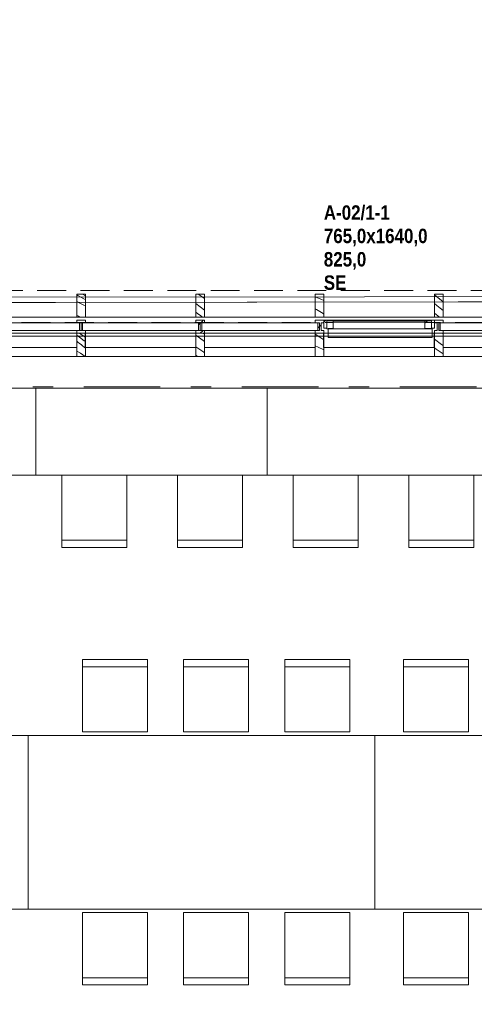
# Model space of a CAD drawing. Header units: millimetres. Extents: x 74467 to 235410, y -65 to 114857.
# Tile 93 of 256: x 87793 to 90939, y 98618 to 105423. Entities that reach past the tile are written whole.
import ezdxf
from ezdxf.enums import TextEntityAlignment as Align

# ---------------------------------------------------------------- set-up
doc = ezdxf.new("R2010")
doc.units = ezdxf.units.MM
doc.header["$MEASUREMENT"] = 0
for name, pattern in [('Katkend topelt', [1093.611073, 529.166651, -211.666656, 141.111112, -211.666656]), ('Katkend varjatud', [300, 200, -100]), ('Wipeout_Contour', [1000, 0, -1000])]:
    doc.linetypes.add(name, pattern=pattern)
for name, color, linetype in [('00 Kunstikonkursi LÜ jaoks asendi 2D', 7, 'Continuous'), ('00 Silt KLF.AR', 7, 'Continuous'), ('00 Teljed.AR', 7, 'Continuous'), ('1235 Vahelaed.AR', 7, 'Continuous'), ('1245 Klaasfassaadid.AR', 7, 'Continuous'), ('1247 Lamellid.AR', 7, 'Continuous'), ('1248 Vihmaveerennid.AR', 7, 'Continuous'), ('1330 Sisustus.SA', 7, 'Continuous'), ('9350 Netopind.AR', 7, 'Continuous'), ('Aken', 7, 'Continuous')]:
    doc.layers.add(name, color=color, linetype=linetype)
doc.styles.add('GENERATED_STYLE_2', font='txt', dxfattribs={"width": 0.84})
doc.styles.add('GENERATED_STYLE_3', font='txt')
pattern_1 = [(45, (0, 0), (-176.7767, 176.7767), []), (45, (-35.36, 35.36), (-176.7767, 176.7767), []), (45, (-70.7, 70.7), (-176.7767, 176.7767), [])]

# ---------------------------------------------------------------- blocks, each defined once
blk = doc.blocks.new('Slab_21_1', base_point=(85488.4, 103235.9))
at = {"layer": '1235 Vahelaed.AR', "color": 7, "linetype": 'Continuous', "lineweight": 13, "flags": 128}
blk.add_lwpolyline([(92532.7, 91133.4), (92269.1, 89251.8), (83692.5, 90457.2), (85488.4, 103235.9), (92952.6, 103235.9), (92952.6, 98575.9), (92952.6, 97085.9), (92952.6, 95885.9), (92742.6, 95885.9), (92742.6, 95485.9), (93142.6, 95485.9), (92577.6, 91453.2)], dxfattribs=at)
blk = doc.blocks.new('Beam_22_1', base_point=(86567.6, 103526.9))
at = {"color": 254, "linetype": 'Wipeout_Contour', "lineweight": 0, "ltscale": 547112.32444}
blk.add_wipeout([(86567.6, 103366.9), (92342.6, 103366.9), (92342.6, 103526.9), (86567.6, 103526.9)], dxfattribs=at).dxf.layer = '1247 Lamellid.AR'
at = {"layer": '1247 Lamellid.AR', "color": 7, "linetype": 'Continuous', "lineweight": 13, "flags": 128}
for points in [[(86567.6, 103526.9), (92342.6, 103526.9)], [(86567.6, 103366.9), (92342.6, 103366.9)]]:
    blk.add_lwpolyline(points, dxfattribs=at)
blk = doc.blocks.new('Beam_32_1', base_point=(89897.6, 103526.9))
at = {"layer": '1247 Lamellid.AR', "color": 7, "linetype": 'Katkend varjatud', "lineweight": 13, "flags": 128}
for points in [[(89897.6, 103526.9), (90662.6, 103526.9)], [(89897.6, 103526.9), (89897.6, 103366.9)], [(90662.6, 103526.9), (90662.6, 103366.9)], [(89897.6, 103366.9), (90662.6, 103366.9)]]:
    blk.add_lwpolyline(points, dxfattribs=at)
blk = doc.blocks.new('Beam_46_1', base_point=(86567.6, 103526.9))
at = {"layer": '1247 Lamellid.AR', "color": 7, "linetype": 'Katkend varjatud', "lineweight": 13, "flags": 128}
for points in [[(86567.6, 103526.9), (92342.6, 103526.9)], [(86567.6, 103366.9), (92342.6, 103366.9)]]:
    blk.add_lwpolyline(points, dxfattribs=at)
blk = doc.blocks.new('Beam_66_1', base_point=(89897.6, 103526.9))
at = {"color": 254, "linetype": 'Wipeout_Contour', "lineweight": 0, "ltscale": 549207.986818}
blk.add_wipeout([(89897.6, 103526.9), (89897.6, 103366.9), (90662.6, 103366.9), (90662.6, 103526.9)], dxfattribs=at).dxf.layer = '1247 Lamellid.AR'
at = {"layer": '1247 Lamellid.AR', "color": 7, "linetype": 'Continuous', "lineweight": 13, "flags": 128}
for points in [[(89897.6, 103526.9), (90662.6, 103526.9)], [(89897.6, 103526.9), (89897.6, 103366.9)], [(90662.6, 103526.9), (90662.6, 103366.9)], [(89897.6, 103366.9), (90662.6, 103366.9)]]:
    blk.add_lwpolyline(points, dxfattribs=at)
blk = doc.blocks.new('Chair 10 24[22]_1', base_point=(90448.3, 101000.8))
at = {"layer": '1330 Sisustus.SA', "color": 253, "linetype": 'Continuous', "lineweight": 13, "true_color": 0xa5a6a4}
blk.add_line((90448.3, 100950.8), (90898.3, 100950.8), dxfattribs=at)
at = {"layer": '1330 Sisustus.SA', "color": 253, "linetype": 'Continuous', "lineweight": 13, "true_color": 0xa5a6a4, "flags": 128}
blk.add_lwpolyline([(90448.3, 100500.8), (90898.3, 100500.8), (90898.3, 101000.8), (90448.3, 101000.8)], close=True, dxfattribs=at)
blk = doc.blocks.new('Chair 10 24[26]_1', base_point=(90448.3, 98751.6))
at = {"layer": '1330 Sisustus.SA', "color": 253, "linetype": 'Continuous', "lineweight": 13, "true_color": 0xa5a6a4}
blk.add_line((90448.3, 98801.6), (90898.3, 98801.6), dxfattribs=at)
at = {"layer": '1330 Sisustus.SA', "color": 253, "linetype": 'Continuous', "lineweight": 13, "true_color": 0xa5a6a4, "flags": 128}
blk.add_lwpolyline([(90448.3, 99251.6), (90898.3, 99251.6), (90898.3, 98751.6), (90448.3, 98751.6)], close=True, dxfattribs=at)
blk = doc.blocks.new('Chair 10 24[28]_1', base_point=(88927.5, 101000.8))
at = {"layer": '1330 Sisustus.SA', "color": 253, "linetype": 'Continuous', "lineweight": 13, "true_color": 0xa5a6a4}
blk.add_line((88927.5, 100950.8), (89377.5, 100950.8), dxfattribs=at)
at = {"layer": '1330 Sisustus.SA', "color": 253, "linetype": 'Continuous', "lineweight": 13, "true_color": 0xa5a6a4, "flags": 128}
blk.add_lwpolyline([(88927.5, 100500.8), (89377.5, 100500.8), (89377.5, 101000.8), (88927.5, 101000.8)], close=True, dxfattribs=at)
blk = doc.blocks.new('Chair 10 24[29]_1', base_point=(89627.5, 101000.8))
at = {"layer": '1330 Sisustus.SA', "color": 253, "linetype": 'Continuous', "lineweight": 13, "true_color": 0xa5a6a4}
blk.add_line((89627.5, 100950.8), (90077.5, 100950.8), dxfattribs=at)
at = {"layer": '1330 Sisustus.SA', "color": 253, "linetype": 'Continuous', "lineweight": 13, "true_color": 0xa5a6a4, "flags": 128}
blk.add_lwpolyline([(89627.5, 100500.8), (90077.5, 100500.8), (90077.5, 101000.8), (89627.5, 101000.8)], close=True, dxfattribs=at)
blk = doc.blocks.new('Chair 10 24[30]_1', base_point=(88927.5, 98751.6))
at = {"layer": '1330 Sisustus.SA', "color": 253, "linetype": 'Continuous', "lineweight": 13, "true_color": 0xa5a6a4}
blk.add_line((88927.5, 98801.6), (89377.5, 98801.6), dxfattribs=at)
at = {"layer": '1330 Sisustus.SA', "color": 253, "linetype": 'Continuous', "lineweight": 13, "true_color": 0xa5a6a4, "flags": 128}
blk.add_lwpolyline([(88927.5, 99251.6), (89377.5, 99251.6), (89377.5, 98751.6), (88927.5, 98751.6)], close=True, dxfattribs=at)
blk = doc.blocks.new('Chair 10 24[31]_1', base_point=(89627.5, 98751.6))
at = {"layer": '1330 Sisustus.SA', "color": 253, "linetype": 'Continuous', "lineweight": 13, "true_color": 0xa5a6a4}
blk.add_line((89627.5, 98801.6), (90077.5, 98801.6), dxfattribs=at)
at = {"layer": '1330 Sisustus.SA', "color": 253, "linetype": 'Continuous', "lineweight": 13, "true_color": 0xa5a6a4, "flags": 128}
blk.add_lwpolyline([(89627.5, 99251.6), (90077.5, 99251.6), (90077.5, 98751.6), (89627.5, 98751.6)], close=True, dxfattribs=at)
blk = doc.blocks.new('Chair 10 24[32]_1', base_point=(88227.5, 101000.8))
at = {"layer": '1330 Sisustus.SA', "color": 253, "linetype": 'Continuous', "lineweight": 13, "true_color": 0xa5a6a4}
blk.add_line((88227.5, 100950.8), (88677.5, 100950.8), dxfattribs=at)
at = {"layer": '1330 Sisustus.SA', "color": 253, "linetype": 'Continuous', "lineweight": 13, "true_color": 0xa5a6a4, "flags": 128}
blk.add_lwpolyline([(88227.5, 100500.8), (88677.5, 100500.8), (88677.5, 101000.8), (88227.5, 101000.8)], close=True, dxfattribs=at)
blk = doc.blocks.new('Chair 10 24[33]_1', base_point=(88227.5, 98751.6))
at = {"layer": '1330 Sisustus.SA', "color": 253, "linetype": 'Continuous', "lineweight": 13, "true_color": 0xa5a6a4}
blk.add_line((88227.5, 98801.6), (88677.5, 98801.6), dxfattribs=at)
at = {"layer": '1330 Sisustus.SA', "color": 253, "linetype": 'Continuous', "lineweight": 13, "true_color": 0xa5a6a4, "flags": 128}
blk.add_lwpolyline([(88227.5, 99251.6), (88677.5, 99251.6), (88677.5, 98751.6), (88227.5, 98751.6)], close=True, dxfattribs=at)
blk = doc.blocks.new('Chair 10 24[36]_1', base_point=(88084.8, 101775.9))
at = {"layer": '1330 Sisustus.SA', "color": 253, "linetype": 'Continuous', "lineweight": 13, "true_color": 0xa5a6a4}
blk.add_line((88084.8, 101825.9), (88534.8, 101825.9), dxfattribs=at)
at = {"layer": '1330 Sisustus.SA', "color": 253, "linetype": 'Continuous', "lineweight": 13, "true_color": 0xa5a6a4, "flags": 128}
blk.add_lwpolyline([(88084.8, 102275.9), (88534.8, 102275.9), (88534.8, 101775.9), (88084.8, 101775.9)], close=True, dxfattribs=at)
blk = doc.blocks.new('Chair 10 24[37]_1', base_point=(88884.8, 101775.9))
at = {"layer": '1330 Sisustus.SA', "color": 253, "linetype": 'Continuous', "lineweight": 13, "true_color": 0xa5a6a4}
blk.add_line((88884.8, 101825.9), (89334.8, 101825.9), dxfattribs=at)
at = {"layer": '1330 Sisustus.SA', "color": 253, "linetype": 'Continuous', "lineweight": 13, "true_color": 0xa5a6a4, "flags": 128}
blk.add_lwpolyline([(88884.8, 102275.9), (89334.8, 102275.9), (89334.8, 101775.9), (88884.8, 101775.9)], close=True, dxfattribs=at)
blk = doc.blocks.new('Chair 10 24[38]_1', base_point=(89684.8, 101775.9))
at = {"layer": '1330 Sisustus.SA', "color": 253, "linetype": 'Continuous', "lineweight": 13, "true_color": 0xa5a6a4}
blk.add_line((89684.8, 101825.9), (90134.8, 101825.9), dxfattribs=at)
at = {"layer": '1330 Sisustus.SA', "color": 253, "linetype": 'Continuous', "lineweight": 13, "true_color": 0xa5a6a4, "flags": 128}
blk.add_lwpolyline([(89684.8, 102275.9), (90134.8, 102275.9), (90134.8, 101775.9), (89684.8, 101775.9)], close=True, dxfattribs=at)
blk = doc.blocks.new('Chair 10 24[39]_1', base_point=(90484.8, 101775.9))
at = {"layer": '1330 Sisustus.SA', "color": 253, "linetype": 'Continuous', "lineweight": 13, "true_color": 0xa5a6a4}
blk.add_line((90484.8, 101825.9), (90934.8, 101825.9), dxfattribs=at)
at = {"layer": '1330 Sisustus.SA', "color": 253, "linetype": 'Continuous', "lineweight": 13, "true_color": 0xa5a6a4, "flags": 128}
blk.add_lwpolyline([(90484.8, 102275.9), (90934.8, 102275.9), (90934.8, 101775.9), (90484.8, 101775.9)], close=True, dxfattribs=at)
blk = doc.blocks.new('Suur arvutiklass_RG 114_19_1', base_point=(86306.1, 102478.4))
at = {"layer": '9350 Netopind.AR', "color": 7, "linetype": 'Continuous', "lineweight": 13, "flags": 128}
blk.add_lwpolyline([(85773.2, 102675.9), (85602.8, 101463.5), (85385.1, 101494.1), (84690.6, 96552.6), (84908.4, 96522), (84821.4, 95903.1), (85019.4, 95875.3), (84965.2, 95489.1), (92788.2, 94389.4), (92940.9, 95475.9), (92732.6, 95475.9), (92732.6, 95895.9), (92942.4, 95895.9), (92942.6, 102676.1), (92732.6, 102676.1), (92732.6, 102885.9), (92362.6, 102885.9), (92362.6, 103095.9), (87372.6, 103095.9), (87372.6, 102875.9), (86028.8, 102875.9), (86028.8, 102675.9)], close=True, dxfattribs=at)
blk = doc.blocks.new('*X2087')
at = {"layer": '1247 Lamellid.AR', "color": 7, "linetype": 'Continuous', "lineweight": 13}
for p, q in [((88187.6, 103521.1), (88194.7, 103517.5)), ((88194.7, 103517.5), (88216.4, 103506)), ((88247.6, 103513.7), (88227.7, 103526.9)), ((88187.6, 103475.7), (88196.4, 103471.7)), ((88196.4, 103471.7), (88238.2, 103450.1)), ((88216.4, 103506), (88237.9, 103494.2)), ((88247.5, 103489.4), (88237.9, 103494.2)), ((88238.2, 103450.1), (88247.6, 103444.7)), ((88247.6, 103489.4), (88247.5, 103489.4)), ((88188.4, 103379.7), (88187.6, 103380.1)), ((88195.4, 103376.2), (88188.4, 103379.7)), ((88202.6, 103372.9), (88195.4, 103376.2)), ((88209.9, 103369.9), (88202.6, 103372.9)), ((88217.3, 103367.2), (88209.9, 103369.9)), ((88218.3, 103366.9), (88217.3, 103367.2))]:
    blk.add_line(p, q, dxfattribs=at)
blk = doc.blocks.new('Column_119_1', base_point=(88217.6, 103366.9))
at = {"layer": '1247 Lamellid.AR', "color": 7, "linetype": 'Continuous', "lineweight": 13, "flags": 128}
blk.add_lwpolyline([(88187.6, 103366.9), (88247.6, 103366.9), (88247.6, 103526.9), (88187.6, 103526.9)], close=True, dxfattribs=at)
at = {"layer": '1247 Lamellid.AR', "color": 7, "lineweight": 15}
blk.add_blockref('*X2087', (0, 0), dxfattribs=at)
blk = doc.blocks.new('*X2089')
at = {"layer": '1247 Lamellid.AR', "color": 7, "linetype": 'Continuous', "lineweight": 13}
for p, q in [((89055.4, 103507.5), (89028.3, 103526.9)), ((89072.6, 103415.6), (89012.6, 103461.4)), ((89072.6, 103495.3), (89055.4, 103507.5)), ((89023.2, 103393.1), (89012.6, 103401.4)), ((89046.3, 103375.5), (89023.2, 103393.1)), ((89057.8, 103366.9), (89046.3, 103375.5))]:
    blk.add_line(p, q, dxfattribs=at)
blk = doc.blocks.new('Column_120_1', base_point=(89042.6, 103366.9))
at = {"layer": '1247 Lamellid.AR', "color": 7, "linetype": 'Continuous', "lineweight": 13, "flags": 128}
blk.add_lwpolyline([(89012.6, 103366.9), (89072.6, 103366.9), (89072.6, 103526.9), (89012.6, 103526.9)], close=True, dxfattribs=at)
at = {"layer": '1247 Lamellid.AR', "color": 7, "lineweight": 15}
blk.add_blockref('*X2089', (0, 0), dxfattribs=at)
blk = doc.blocks.new('*X2091')
at = {"layer": '1247 Lamellid.AR', "color": 7, "linetype": 'Continuous', "lineweight": 13}
for p, q in [((89837.6, 103507.8), (89877.9, 103491.3)), ((89877.9, 103491.3), (89897.6, 103482.3)), ((89846.6, 103419.3), (89837.6, 103424.9)), ((89869.3, 103405.4), (89846.6, 103419.3)), ((89892.2, 103391.7), (89869.3, 103405.4)), ((89897.6, 103388.2), (89892.2, 103391.7))]:
    blk.add_line(p, q, dxfattribs=at)
blk = doc.blocks.new('Column_121_1', base_point=(89867.6, 103366.9))
at = {"layer": '1247 Lamellid.AR', "color": 7, "linetype": 'Continuous', "lineweight": 13, "flags": 128}
blk.add_lwpolyline([(89837.6, 103366.9), (89897.6, 103366.9), (89897.6, 103526.9), (89837.6, 103526.9)], close=True, dxfattribs=at)
at = {"layer": '1247 Lamellid.AR', "color": 7, "lineweight": 15}
blk.add_blockref('*X2091', (0, 0), dxfattribs=at)
blk = doc.blocks.new('*X2093')
at = {"layer": '1247 Lamellid.AR', "color": 7, "linetype": 'Continuous', "lineweight": 13}
for p, q in [((90722.6, 103472.6), (90662.6, 103520.6)), ((90679.3, 103447.2), (90662.6, 103461)), ((90701.8, 103429), (90679.3, 103447.2)), ((90699.1, 103366.9), (90662.6, 103395.1)), ((90722.6, 103412.5), (90701.8, 103429))]:
    blk.add_line(p, q, dxfattribs=at)
blk = doc.blocks.new('Column_122_1', base_point=(90692.6, 103366.9))
at = {"layer": '1247 Lamellid.AR', "color": 7, "linetype": 'Continuous', "lineweight": 13, "flags": 128}
blk.add_lwpolyline([(90662.6, 103366.9), (90722.6, 103366.9), (90722.6, 103526.9), (90662.6, 103526.9)], close=True, dxfattribs=at)
at = {"layer": '1247 Lamellid.AR', "color": 7, "lineweight": 15}
blk.add_blockref('*X2093', (0, 0), dxfattribs=at)
blk = doc.blocks.new('Dining Table 01 24[542]_1', base_point=(87851.6, 100476.2))
at = {"layer": '1330 Sisustus.SA', "color": 253, "linetype": 'Continuous', "lineweight": 13, "true_color": 0xa5a6a4}
for p, q in [((87851.6, 100476.2), (86251.6, 100476.2)), ((86251.6, 100476.2), (86251.6, 99276.2)), ((87851.6, 99276.2), (87851.6, 100476.2)), ((86251.6, 99276.2), (87851.6, 99276.2))]:
    blk.add_line(p, q, dxfattribs=at)
at = {"layer": '1330 Sisustus.SA', "color": 253, "linetype": 'Continuous', "lineweight": 13, "true_color": 0xa5a6a4, "flags": 128}
blk.add_lwpolyline([(87851.6, 100476.2), (86251.6, 100476.2), (86251.6, 99276.2), (87851.6, 99276.2)], close=True, dxfattribs=at)
blk = doc.blocks.new('Dining Table 01 24[543]_1', base_point=(90251.6, 100476.2))
at = {"layer": '1330 Sisustus.SA', "color": 253, "linetype": 'Continuous', "lineweight": 13, "true_color": 0xa5a6a4}
for p, q in [((90251.6, 100476.2), (87851.6, 100476.2)), ((87851.6, 100476.2), (87851.6, 99276.2)), ((90251.6, 99276.2), (90251.6, 100476.2)), ((87851.6, 99276.2), (90251.6, 99276.2))]:
    blk.add_line(p, q, dxfattribs=at)
at = {"layer": '1330 Sisustus.SA', "color": 253, "linetype": 'Continuous', "lineweight": 13, "true_color": 0xa5a6a4, "flags": 128}
blk.add_lwpolyline([(90251.6, 100476.2), (87851.6, 100476.2), (87851.6, 99276.2), (90251.6, 99276.2)], close=True, dxfattribs=at)
blk = doc.blocks.new('Dining Table 01 24[544]_1', base_point=(91851.6, 100476.2))
at = {"layer": '1330 Sisustus.SA', "color": 253, "linetype": 'Continuous', "lineweight": 13, "true_color": 0xa5a6a4}
for p, q in [((91851.6, 100476.2), (90251.6, 100476.2)), ((90251.6, 100476.2), (90251.6, 99276.2)), ((91851.6, 99276.2), (91851.6, 100476.2)), ((90251.6, 99276.2), (91851.6, 99276.2))]:
    blk.add_line(p, q, dxfattribs=at)
at = {"layer": '1330 Sisustus.SA', "color": 253, "linetype": 'Continuous', "lineweight": 13, "true_color": 0xa5a6a4, "flags": 128}
blk.add_lwpolyline([(91851.6, 100476.2), (90251.6, 100476.2), (90251.6, 99276.2), (91851.6, 99276.2)], close=True, dxfattribs=at)
blk = doc.blocks.new('Dining Table 01 24[575]_1', base_point=(91106.1, 102875.9))
at = {"layer": '1330 Sisustus.SA', "color": 253, "linetype": 'Continuous', "lineweight": 13, "true_color": 0xa5a6a4}
for p, q in [((91106.1, 102875.9), (89506.1, 102875.9)), ((89506.1, 102875.9), (89506.1, 102275.9)), ((91106.1, 102275.9), (91106.1, 102875.9)), ((89506.1, 102275.9), (91106.1, 102275.9))]:
    blk.add_line(p, q, dxfattribs=at)
at = {"layer": '1330 Sisustus.SA', "color": 253, "linetype": 'Continuous', "lineweight": 13, "true_color": 0xa5a6a4, "flags": 128}
blk.add_lwpolyline([(91106.1, 102875.9), (89506.1, 102875.9), (89506.1, 102275.9), (91106.1, 102275.9)], close=True, dxfattribs=at)
blk = doc.blocks.new('Dining Table 01 24[576]_1', base_point=(89506.1, 102875.9))
at = {"layer": '1330 Sisustus.SA', "color": 253, "linetype": 'Continuous', "lineweight": 13, "true_color": 0xa5a6a4}
for p, q in [((89506.1, 102875.9), (87906.1, 102875.9)), ((87906.1, 102875.9), (87906.1, 102275.9)), ((89506.1, 102275.9), (89506.1, 102875.9)), ((87906.1, 102275.9), (89506.1, 102275.9))]:
    blk.add_line(p, q, dxfattribs=at)
at = {"layer": '1330 Sisustus.SA', "color": 253, "linetype": 'Continuous', "lineweight": 13, "true_color": 0xa5a6a4, "flags": 128}
blk.add_lwpolyline([(89506.1, 102875.9), (87906.1, 102875.9), (87906.1, 102275.9), (89506.1, 102275.9)], close=True, dxfattribs=at)
blk = doc.blocks.new('Dining Table 01 24[577]_1', base_point=(87906.1, 102875.9))
at = {"layer": '1330 Sisustus.SA', "color": 253, "linetype": 'Continuous', "lineweight": 13, "true_color": 0xa5a6a4}
for p, q in [((87906.1, 102875.9), (86306.1, 102875.9)), ((86306.1, 102875.9), (86306.1, 102275.9)), ((87906.1, 102275.9), (87906.1, 102875.9)), ((86306.1, 102275.9), (87906.1, 102275.9))]:
    blk.add_line(p, q, dxfattribs=at)
at = {"layer": '1330 Sisustus.SA', "color": 253, "linetype": 'Continuous', "lineweight": 13, "true_color": 0xa5a6a4, "flags": 128}
blk.add_lwpolyline([(87906.1, 102875.9), (86306.1, 102875.9), (86306.1, 102275.9), (87906.1, 102275.9)], close=True, dxfattribs=at)
blk = doc.blocks.new('Beam_104_1', base_point=(85406.1, 103330.9))
at = {"layer": '1248 Vihmaveerennid.AR', "color": 7, "linetype": 'Katkend varjatud', "lineweight": 13}
for p, q in [((85214.9, 103550.9), (96832.6, 103550.9)), ((85406.1, 103330.9), (96832.6, 103330.9))]:
    blk.add_line(p, q, dxfattribs=at)
blk = doc.blocks.new('Slab_449_1', base_point=(89895.4, 103156.6))
at = {"layer": '1330 Sisustus.SA', "color": 253, "linetype": 'Continuous', "lineweight": 13, "true_color": 0xa5a6a4, "flags": 128}
blk.add_lwpolyline([(89895.4, 103156.6), (89895.4, 103257.3), (90660.3, 103257.3), (90660.3, 103156.6)], close=True, dxfattribs=at)
blk = doc.blocks.new('Slab_450_1', base_point=(89927.7, 103227.5))
at = {"layer": '1330 Sisustus.SA', "color": 253, "linetype": 'Continuous', "lineweight": 13, "true_color": 0xa5a6a4, "flags": 128}
blk.add_lwpolyline([(89927.7, 103227.5), (89927.7, 103288.1), (90647.9, 103288.1), (90647.9, 103227.5)], close=True, dxfattribs=at)
blk = doc.blocks.new('Slab_451_1', base_point=(89927.7, 103227.5))
at = {"layer": '1330 Sisustus.SA', "color": 253, "linetype": 'Continuous', "lineweight": 13, "true_color": 0xa5a6a4, "flags": 128}
blk.add_lwpolyline([(89927.7, 103227.5), (89927.7, 103288.1), (90647.9, 103288.1), (90647.9, 103227.5)], close=True, dxfattribs=at)
blk = doc.blocks.new('Slab_452_1', base_point=(89072.6, 103156.6))
at = {"layer": '1330 Sisustus.SA', "color": 253, "linetype": 'Continuous', "lineweight": 13, "true_color": 0xa5a6a4, "flags": 128}
blk.add_lwpolyline([(89072.6, 103156.6), (89072.6, 103257.3), (89837.9, 103257.3), (89837.9, 103156.6)], close=True, dxfattribs=at)
blk = doc.blocks.new('Slab_453_1', base_point=(88247.5, 103156.6))
at = {"layer": '1330 Sisustus.SA', "color": 253, "linetype": 'Continuous', "lineweight": 13, "true_color": 0xa5a6a4, "flags": 128}
blk.add_lwpolyline([(88247.5, 103156.6), (88247.5, 103257.3), (89012.8, 103257.3), (89012.8, 103156.6)], close=True, dxfattribs=at)
blk = doc.blocks.new('Slab_454_1', base_point=(87422.8, 103156.6))
at = {"layer": '1330 Sisustus.SA', "color": 253, "linetype": 'Continuous', "lineweight": 13, "true_color": 0xa5a6a4, "flags": 128}
blk.add_lwpolyline([(87422.8, 103156.6), (87422.8, 103257.3), (88188, 103257.3), (88188, 103156.6)], close=True, dxfattribs=at)
blk = doc.blocks.new('Slab_455_1', base_point=(90722.4, 103156.6))
at = {"layer": '1330 Sisustus.SA', "color": 253, "linetype": 'Continuous', "lineweight": 13, "true_color": 0xa5a6a4, "flags": 128}
blk.add_lwpolyline([(90722.4, 103156.6), (90722.4, 103257.3), (91487.7, 103257.3), (91487.7, 103156.6)], close=True, dxfattribs=at)
blk = doc.blocks.new('*X3528')
at = {"layer": '1245 Klaasfassaadid.AR', "color": 7, "linetype": 'Continuous', "lineweight": 13}
for p, q in [((89072.6, 103200.1), (89012.6, 103242.8)), ((89072.6, 103249.6), (89063.5, 103255.9)), ((89066.7, 103124.6), (89012.6, 103162)), ((89024.1, 103095.9), (89012.6, 103103.7)), ((89072.6, 103120.7), (89066.7, 103124.6))]:
    blk.add_line(p, q, dxfattribs=at)
blk = doc.blocks.new('*X3534')
at = {"layer": '1245 Klaasfassaadid.AR', "color": 7, "linetype": 'Continuous', "lineweight": 13}
for p, q in [((89837.6, 103250), (89870.6, 103229.2)), ((89897.1, 103253), (89893.1, 103255.9)), ((89897.6, 103252.6), (89897.1, 103253)), ((89870.6, 103229.2), (89897.6, 103210.3)), ((89859.4, 103160.4), (89837.6, 103169.6)), ((89897.6, 103141.2), (89859.4, 103160.4))]:
    blk.add_line(p, q, dxfattribs=at)
blk = doc.blocks.new('*X3535')
at = {"layer": '1245 Klaasfassaadid.AR', "color": 7, "linetype": 'Continuous', "lineweight": 13}
for p, q in [((90722.6, 103252.9), (90718.4, 103255.9)), ((90712.3, 103179), (90662.6, 103215)), ((90722.6, 103171.8), (90712.3, 103179)), ((90675.9, 103145.9), (90662.6, 103155.5)), ((90715.5, 103118.2), (90675.9, 103145.9)), ((90722.6, 103113.3), (90715.5, 103118.2))]:
    blk.add_line(p, q, dxfattribs=at)
blk = doc.blocks.new('*X3536')
at = {"layer": '1245 Klaasfassaadid.AR', "color": 7, "linetype": 'Continuous', "lineweight": 13}
for p, q in [((88206.7, 103228.3), (88187.6, 103242.2)), ((88219.6, 103247.4), (88206.5, 103255.9)), ((88247.6, 103229.9), (88219.6, 103247.4)), ((88196, 103194.1), (88187.6, 103200.3)), ((88206.9, 103185.8), (88196, 103194.1)), ((88240.5, 103203.7), (88206.7, 103228.3)), ((88217.8, 103177.3), (88206.9, 103185.8)), ((88228.5, 103168.7), (88217.8, 103177.3)), ((88247.6, 103198.6), (88240.5, 103203.7)), ((88213.1, 103118), (88187.6, 103133)), ((88245.8, 103095.9), (88213.1, 103118)), ((88239.1, 103160), (88228.5, 103168.7)), ((88247.6, 103152.8), (88239.1, 103160))]:
    blk.add_line(p, q, dxfattribs=at)
blk = doc.blocks.new('Curtain Wall_29_1')
at = {"layer": '1245 Klaasfassaadid.AR', "linetype": 'Continuous', "lineweight": 0, "true_color": 0x000000}
h = blk.add_hatch(dxfattribs=at)
h.set_pattern_fill('Alumiinium_0001', color=178, style=0, pattern_type=2)
h.set_pattern_definition(pattern_1)
h.paths.add_polyline_path([(88247.6, 103346.9), (88187.6, 103346.9), (88187.6, 103328.3), (88206.6, 103328.4), (88206.6, 103336), (88228.6, 103336), (88228.6, 103328.4), (88247.6, 103328.4)])
h = blk.add_hatch(dxfattribs=at)
h.set_pattern_fill('Alumiinium_0001', color=178, style=0, pattern_type=2)
h.set_pattern_definition(pattern_1)
h.paths.add_polyline_path([(88228.6, 103336), (88206.6, 103336), (88206.6, 103328.4), (88206.6, 103301.9), (88228.6, 103301.9), (88228.6, 103328.4)])
h = blk.add_hatch(dxfattribs=at)
h.set_pattern_fill('Alumiinium_0001', color=178, style=0, pattern_type=2)
h.set_pattern_definition(pattern_1)
h.paths.add_polyline_path([(89072.6, 103346.9), (89012.6, 103346.9), (89012.6, 103328.3), (89031.6, 103328.4), (89031.6, 103336), (89053.6, 103336), (89053.6, 103328.4), (89072.6, 103328.4)])
h = blk.add_hatch(dxfattribs=at)
h.set_pattern_fill('Alumiinium_0001', color=178, style=0, pattern_type=2)
h.set_pattern_definition(pattern_1)
h.paths.add_polyline_path([(89053.6, 103336), (89031.6, 103336), (89031.6, 103328.4), (89031.6, 103301.9), (89053.6, 103301.9), (89053.6, 103328.4)])
h = blk.add_hatch(dxfattribs=at)
h.set_pattern_fill('Alumiinium_0001', color=178, style=0, pattern_type=2)
h.set_pattern_definition(pattern_1)
h.paths.add_polyline_path([(89897.6, 103346.9), (89837.6, 103346.9), (89837.6, 103328.3), (89856.6, 103328.4), (89856.6, 103336), (89878.6, 103336), (89878.6, 103328.4), (89897.6, 103328.4)])
h = blk.add_hatch(dxfattribs=at)
h.set_pattern_fill('Alumiinium_0001', color=178, style=0, pattern_type=2)
h.set_pattern_definition(pattern_1)
h.paths.add_polyline_path([(89878.6, 103336), (89856.6, 103336), (89856.6, 103328.4), (89856.6, 103301.9), (89878.6, 103301.9), (89878.6, 103328.4)])
h = blk.add_hatch(dxfattribs=at)
h.set_pattern_fill('Alumiinium_0001', color=178, style=0, pattern_type=2)
h.set_pattern_definition(pattern_1)
h.paths.add_polyline_path([(90662.6, 103346.9), (90662.6, 103328.3), (90681.6, 103328.4), (90681.6, 103336), (90703.6, 103336), (90703.6, 103328.4), (90722.6, 103328.4), (90722.6, 103346.9)])
h = blk.add_hatch(dxfattribs=at)
h.set_pattern_fill('Alumiinium_0001', color=178, style=0, pattern_type=2)
h.set_pattern_definition(pattern_1)
h.paths.add_polyline_path([(90681.6, 103336), (90681.6, 103328.4), (90681.6, 103301.9), (90703.6, 103301.9), (90703.6, 103328.4), (90703.6, 103336)])
h = blk.add_hatch(dxfattribs=at)
h.set_pattern_fill('Alumiinium_0001', color=178, style=0, pattern_type=2)
h.set_pattern_definition(pattern_1)
h.paths.add_polyline_path([(88247.6, 103275.4), (88228.6, 103275.4), (88228.6, 103301.9), (88206.6, 103301.9), (88206.6, 103275.4), (88187.6, 103275.4), (88187.6, 103255.9), (88247.6, 103255.9)])
h = blk.add_hatch(dxfattribs=at)
h.set_pattern_fill('Alumiinium_0001', color=178, style=0, pattern_type=2)
h.set_pattern_definition(pattern_1)
h.paths.add_polyline_path([(89072.6, 103275.4), (89053.6, 103275.4), (89053.6, 103301.9), (89031.6, 103301.9), (89031.6, 103275.4), (89012.6, 103275.4), (89012.6, 103255.9), (89072.6, 103255.9)])
h = blk.add_hatch(dxfattribs=at)
h.set_pattern_fill('Alumiinium_0001', color=178, style=0, pattern_type=2)
h.set_pattern_definition(pattern_1)
h.paths.add_polyline_path([(89878.6, 103301.9), (89856.6, 103301.9), (89856.6, 103275.4), (89837.6, 103275.4), (89837.6, 103255.9), (89897.6, 103255.9), (89897.6, 103275.4), (89878.6, 103275.4)])
h = blk.add_hatch(dxfattribs=at)
h.set_pattern_fill('Alumiinium_0001', color=178, style=0, pattern_type=2)
h.set_pattern_definition(pattern_1)
h.paths.add_polyline_path([(90662.6, 103275.4), (90662.6, 103255.9), (90722.6, 103255.9), (90722.6, 103275.4), (90703.6, 103275.4), (90703.6, 103301.9), (90681.6, 103301.9), (90681.6, 103275.4)])
at = {"layer": '1245 Klaasfassaadid.AR', "color": 7, "linetype": 'Continuous', "lineweight": 13}
for p, q in [((88187.6, 103346.9), (88187.6, 103328.3)), ((88247.6, 103346.9), (88187.6, 103346.9)), ((88206.6, 103328.4), (88187.6, 103328.3)), ((88247.6, 103328.4), (88228.6, 103328.4)), ((88247.6, 103346.9), (88247.6, 103328.4)), ((89012.6, 103346.9), (89012.6, 103328.3)), ((89072.6, 103346.9), (89012.6, 103346.9)), ((89031.6, 103328.4), (89012.6, 103328.3)), ((89072.6, 103328.4), (89053.6, 103328.4)), ((89072.6, 103346.9), (89072.6, 103328.4)), ((89897.6, 103346.9), (89837.6, 103346.9)), ((89837.6, 103346.9), (89837.6, 103328.3)), ((89856.6, 103328.4), (89837.6, 103328.3)), ((89897.6, 103328.4), (89878.6, 103328.4)), ((89897.6, 103346.9), (89897.6, 103328.4)), ((90662.6, 103346.9), (90662.6, 103328.3)), ((90722.6, 103346.9), (90662.6, 103346.9)), ((90681.6, 103328.4), (90662.6, 103328.3)), ((90722.6, 103328.4), (90703.6, 103328.4)), ((90722.6, 103346.9), (90722.6, 103328.4)), ((88206.6, 103275.4), (88187.6, 103275.4)), ((88247.6, 103255.9), (88187.6, 103255.9)), ((88247.6, 103275.4), (88228.6, 103275.4)), ((89031.6, 103275.4), (89012.6, 103275.4)), ((89072.6, 103255.9), (89012.6, 103255.9)), ((89072.6, 103275.4), (89053.6, 103275.4)), ((89856.6, 103275.4), (89837.6, 103275.4)), ((89897.6, 103255.9), (89837.6, 103255.9)), ((89897.6, 103275.4), (89878.6, 103275.4)), ((90681.6, 103275.4), (90662.6, 103275.4)), ((90722.6, 103255.9), (90662.6, 103255.9)), ((90722.6, 103275.4), (90703.6, 103275.4)), ((88247.6, 103095.9), (88187.6, 103095.9)), ((89072.6, 103095.9), (89012.6, 103095.9)), ((89897.6, 103095.9), (89837.6, 103095.9)), ((90722.6, 103095.9), (90662.6, 103095.9))]:
    blk.add_line(p, q, dxfattribs=at)
at = {"layer": '1245 Klaasfassaadid.AR', "color": 7, "linetype": 'Continuous', "lineweight": 13, "flags": 128}
for points in [[(87392.6, 103328.4), (87392.6, 103275.4), (88217.6, 103275.4), (88217.6, 103328.4)], [(88217.6, 103328.4), (88217.6, 103275.4), (89042.6, 103275.4), (89042.6, 103328.4)], [(89042.6, 103328.4), (89042.6, 103275.4), (89867.6, 103275.4), (89867.6, 103328.4)], [(90692.6, 103328.4), (90692.6, 103275.4), (91517.6, 103275.4), (91517.6, 103328.4)]]:
    blk.add_lwpolyline(points, close=True, dxfattribs=at)
for points in [[(88206.6, 103328.4), (88206.6, 103301.9), (88206.6, 103275.4)], [(88228.6, 103328.4), (88228.6, 103301.9), (88228.6, 103275.4)], [(89031.6, 103328.4), (89031.6, 103301.9), (89031.6, 103275.4)], [(89053.6, 103328.4), (89053.6, 103301.9), (89053.6, 103275.4)], [(89856.6, 103328.4), (89856.6, 103301.9), (89856.6, 103275.4)], [(89878.6, 103328.4), (89878.6, 103301.9), (89878.6, 103275.4)], [(90681.6, 103328.4), (90681.6, 103301.9), (90681.6, 103275.4)], [(90703.6, 103328.4), (90703.6, 103301.9), (90703.6, 103275.4)], [(88187.6, 103275.4), (88187.6, 103255.9), (88187.6, 103095.9)], [(88247.6, 103275.4), (88247.6, 103255.9), (88247.6, 103095.9)], [(89012.6, 103275.4), (89012.6, 103255.9), (89012.6, 103095.9)], [(89072.6, 103275.4), (89072.6, 103255.9), (89072.6, 103095.9)], [(89837.6, 103275.4), (89837.6, 103255.9), (89837.6, 103095.9)], [(89897.6, 103275.4), (89897.6, 103255.9), (89897.6, 103095.9)], [(90662.6, 103275.4), (90662.6, 103255.9), (90662.6, 103095.9)], [(90722.6, 103275.4), (90722.6, 103255.9), (90722.6, 103095.9)]]:
    blk.add_lwpolyline(points, dxfattribs=at)
at = {"layer": '1245 Klaasfassaadid.AR', "linetype": 'Continuous', "lineweight": 0}
for name in ['*X3536', '*X3528', '*X3534', '*X3535']:
    blk.add_blockref(name, (0, 0), dxfattribs=at)
at = {"color": 254, "linetype": 'Wipeout_Contour', "lineweight": 0, "ltscale": 548808.400783}
blk.add_wipeout([(89962.6, 103341.9), (89962.6, 103286.9), (90597.6, 103286.9), (90597.6, 103341.9)], dxfattribs=at).dxf.layer = 'Aken'
at = {"layer": 'Aken', "color": 7, "linetype": 'Continuous', "lineweight": 13}
blk.add_line((89962.6, 103286.9), (90597.6, 103286.9), dxfattribs=at)
at = {"color": 254, "linetype": 'Wipeout_Contour', "lineweight": 0, "ltscale": 548898.871312}
blk.add_wipeout([(90617.6, 103346.9), (89942.6, 103346.9), (89942.6, 103341.9), (90617.6, 103341.9)], dxfattribs=at).dxf.layer = 'Aken'
at = {"layer": 'Aken', "linetype": 'Continuous', "lineweight": 0, "true_color": 0x000000}
h = blk.add_hatch(dxfattribs=at)
h.set_pattern_fill('Alumiinium_0001', color=178, style=0, pattern_type=2)
h.set_pattern_definition(pattern_1)
h.paths.add_polyline_path([(89897.6, 103291.9), (89917.6, 103291.9), (89917.6, 103341.9), (89942.6, 103341.9), (89942.6, 103346.9), (89897.6, 103346.9)])
h = blk.add_hatch(dxfattribs=at)
h.set_pattern_fill('Alumiinium_0001', color=178, style=0, pattern_type=2)
h.set_pattern_definition(pattern_1)
h.paths.add_polyline_path([(89917.6, 103286.9), (89962.6, 103286.9), (89962.6, 103341.9), (89917.6, 103341.9)])
h = blk.add_hatch(dxfattribs=at)
h.set_pattern_fill('Alumiinium_0001', color=178, style=0, pattern_type=2)
h.set_pattern_definition(pattern_1)
h.paths.add_polyline_path([(90642.6, 103341.9), (90597.6, 103341.9), (90597.6, 103286.9), (90642.6, 103286.9)])
h = blk.add_hatch(dxfattribs=at)
h.set_pattern_fill('Alumiinium_0001', color=178, style=0, pattern_type=2)
h.set_pattern_definition(pattern_1)
h.paths.add_polyline_path([(90662.6, 103346.9), (90617.6, 103346.9), (90617.6, 103341.9), (90642.6, 103341.9), (90642.6, 103291.9), (90662.6, 103291.9)])
at = {"layer": 'Aken', "color": 7, "linetype": 'Continuous', "lineweight": 13}
blk.add_line((90597.6, 103341.9), (89962.6, 103341.9), dxfattribs=at)
at = {"layer": 'Aken', "color": 7, "linetype": 'Continuous', "lineweight": 15}
blk.add_line((89962.6, 103331.9), (90597.6, 103331.9), dxfattribs=at)
at = {"layer": 'Aken', "color": 7, "linetype": 'Continuous', "lineweight": 15, "flags": 128}
for points in [[(89897.6, 103291.9), (89917.6, 103291.9), (89917.6, 103341.9), (89942.6, 103341.9), (89942.6, 103346.9), (89897.6, 103346.9)], [(89917.6, 103286.9), (89962.6, 103286.9), (89962.6, 103341.9), (89917.6, 103341.9)], [(90642.6, 103341.9), (90597.6, 103341.9), (90597.6, 103286.9), (90642.6, 103286.9)], [(90662.6, 103346.9), (90617.6, 103346.9), (90617.6, 103341.9), (90642.6, 103341.9), (90642.6, 103291.9), (90662.6, 103291.9)]]:
    blk.add_lwpolyline(points, close=True, dxfattribs=at)
at = {"layer": 'Aken', "color": 7, "linetype": 'Continuous', "lineweight": 13, "flags": 128}
blk.add_lwpolyline([(90617.6, 103346.9), (89942.6, 103346.9), (89942.6, 103341.9), (90617.6, 103341.9)], close=True, dxfattribs=at)
blk = doc.blocks.new('Standard grid marker_8')
at = {"layer": '00 Teljed.AR', "color": 252, "linetype": 'Katkend topelt', "lineweight": 13, "true_color": 0x8c8d8c}
blk.add_line((1000, 0), (62198.2, 0), dxfattribs=at)
at = {"layer": '00 Teljed.AR', "color": 252, "lineweight": 13, "true_color": 0x8c8d8c, "style": 'GENERATED_STYLE_3'}
for tag, p in [('AC_MarkerText_1_0', (-200, -191.4)), ('AC_MarkerText_1_1', (63398.2, -191.4))]:
    blk.add_attdef(tag, text='', height=200, rotation=180, dxfattribs=at).set_placement(p, align=Align.TOP_CENTER)

msp = doc.modelspace()

# ---------------------------------------------------------------- block references
at = {"layer": '1235 Vahelaed.AR', "color": 7, "linetype": 'Continuous', "lineweight": 13}
msp.add_blockref('Slab_21_1', (85488.4, 103235.9), dxfattribs=at)
at = {"layer": '1247 Lamellid.AR', "color": 7, "lineweight": 13}
msp.add_blockref('Beam_22_1', (86567.6, 103526.9), dxfattribs=at)
at = {"layer": '1330 Sisustus.SA', "color": 253, "linetype": 'Continuous', "lineweight": 13, "true_color": 0xa5a6a4}
for name, p in [('Chair 10 24[36]_1', (88084.8, 101775.9)), ('Chair 10 24[37]_1', (88884.8, 101775.9)), ('Chair 10 24[38]_1', (89684.8, 101775.9)), ('Chair 10 24[39]_1', (90484.8, 101775.9)), ('Chair 10 24[32]_1', (88227.5, 101000.8)), ('Chair 10 24[28]_1', (88927.5, 101000.8)), ('Chair 10 24[29]_1', (89627.5, 101000.8)), ('Chair 10 24[22]_1', (90448.3, 101000.8)), ('Chair 10 24[33]_1', (88227.5, 98751.6)), ('Chair 10 24[30]_1', (88927.5, 98751.6)), ('Chair 10 24[31]_1', (89627.5, 98751.6)), ('Chair 10 24[26]_1', (90448.3, 98751.6))]:
    msp.add_blockref(name, p, dxfattribs=at)

# ---------------------------------------------------------------- next in the draw order: block references
at = {"layer": '1247 Lamellid.AR', "color": 7, "lineweight": 13}
for name, p in [('Beam_46_1', (86567.6, 103526.9)), ('Beam_32_1', (89897.6, 103526.9))]:
    msp.add_blockref(name, p, dxfattribs=at)

# ---------------------------------------------------------------- next in the draw order: block references
msp.add_blockref('Beam_66_1', (89897.6, 103526.9), dxfattribs=at)

# ---------------------------------------------------------------- next in the draw order: wipeouts: each hides what was drawn before it
at = {"color": 254, "linetype": 'Wipeout_Contour', "lineweight": 0, "ltscale": 2114394.831306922}
msp.add_wipeout([(85800.3, 114798.7), (85283.2, 113762.1), (81457.7, 105547.9), (79754.2, 98873.6), (74745, 58252.1), (78841, 57691.9), (79724.5, 63897.4), (78115.9, 65420.5), (79009.9, 71803.1), (79406.1, 71747.7), (79876.3, 75104.9), (81262.8, 74910.7), (81927.7, 79472.6), (80911.9, 79614.8), (81132.4, 81189.5), (82153, 81046.5), (85252, 103464.9), (90613.8, 114702.2)], dxfattribs=at).dxf.layer = '00 Kunstikonkursi LÜ jaoks asendi 2D'

# ---------------------------------------------------------------- next in the draw order: wipeouts: each hides what was drawn before it
at = {"color": 254, "linetype": 'Wipeout_Contour', "lineweight": 0, "ltscale": 1106957.325690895}
msp.add_wipeout([(86371.6, 105811.4), (85252, 103464.9), (118693.5, 103518.1), (139774.1, 103480.6), (139783.7, 82997), (142852.8, 81554), (142830.8, 105959.2)], dxfattribs=at).dxf.layer = '00 Kunstikonkursi LÜ jaoks asendi 2D'

# ---------------------------------------------------------------- next in the draw order: linework, layer by layer
at = {"layer": '00 Kunstikonkursi LÜ jaoks asendi 2D', "color": 63, "linetype": 'Continuous', "lineweight": 13, "true_color": 0xbcc992}
msp.add_line((85252, 103464.9), (118693.5, 103518.1), dxfattribs=at)
at = {"layer": '00 Kunstikonkursi LÜ jaoks asendi 2D', "color": 7, "linetype": 'Continuous', "lineweight": 13, "flags": 128}
for points in [[(86371.6, 105811.4), (85252, 103464.9), (118693.5, 103518.1), (118693.1, 104286.7), (117103.1, 104285.9), (117103.5, 103520.9), (139774.1, 103480.6), (139783.7, 82997), (142852.8, 81554), (142830.8, 105959.2)], [(86371.6, 105811.4), (85252, 103464.9), (118693.5, 103518.1), (118693.1, 104286.7), (117103.1, 104285.9), (117103.5, 103520.9), (139774.1, 103480.6), (139783.7, 82997), (142852.8, 81554), (142830.8, 105959.2)], [(86371.6, 105811.4), (85252, 103464.9), (118693.5, 103518.1), (118693.1, 104286.7), (117103.1, 104285.9), (117103.5, 103520.9), (139774.1, 103480.6), (139783.7, 82997), (142852.8, 81554), (142830.8, 105959.2)], [(86371.6, 105811.4), (85252, 103464.9), (118693.5, 103518.1), (118693.1, 104286.7), (117103.1, 104285.9), (117103.5, 103520.9), (139774.1, 103480.6), (139783.7, 82997), (142852.8, 81554), (142830.8, 105959.2)], [(85212.3, 103505.9), (80740.1, 71575.3), (94839, 69600.8), (97910.8, 91471.6), (123957.8, 87832), (121631.9, 71230), (139853.7, 71250.7), (139838.5, 103531.6)]]:
    msp.add_lwpolyline(points, close=True, dxfattribs=at)
at = {"layer": '9350 Netopind.AR', "color": 253, "linetype": 'Continuous', "lineweight": 0, "true_color": 0xbbb393, "flags": 128}
msp.add_lwpolyline([(85773.2, 102675.9), (85602.8, 101463.5), (85385.1, 101494.1), (84690.6, 96552.6), (84908.4, 96522), (84821.4, 95903.1), (85019.4, 95875.3), (84965.2, 95489.1), (92788.2, 94389.4), (92940.9, 95475.9), (92732.6, 95475.9), (92732.6, 95895.9), (92942.4, 95895.9), (92942.6, 102676.1), (92732.6, 102676.1), (92732.6, 102885.9), (92362.6, 102885.9), (92362.6, 103095.9), (87372.6, 103095.9), (87372.6, 102875.9), (86028.8, 102875.9), (86028.8, 102675.9)], close=True, dxfattribs=at)

# ---------------------------------------------------------------- next in the draw order: block references
at = {"layer": '1247 Lamellid.AR', "color": 7, "lineweight": 15}
for name, p in [('Column_119_1', (88217.6, 103366.9)), ('Column_120_1', (89042.6, 103366.9)), ('Column_121_1', (89867.6, 103366.9)), ('Column_122_1', (90692.6, 103366.9))]:
    msp.add_blockref(name, p, dxfattribs=at)
at = {"layer": '1248 Vihmaveerennid.AR', "color": 7, "lineweight": 13}
msp.add_blockref('Beam_104_1', (85406.1, 103330.9), dxfattribs=at)
at = {"layer": '1330 Sisustus.SA', "color": 253, "linetype": 'Continuous', "lineweight": 13, "true_color": 0xa5a6a4}
for name, p in [('Slab_454_1', (87422.8, 103156.6)), ('Slab_453_1', (88247.5, 103156.6)), ('Slab_452_1', (89072.6, 103156.6)), ('Slab_449_1', (89895.4, 103156.6)), ('Slab_450_1', (89927.7, 103227.5)), ('Slab_451_1', (89927.7, 103227.5)), ('Slab_455_1', (90722.4, 103156.6)), ('Dining Table 01 24[577]_1', (87906.1, 102875.9)), ('Dining Table 01 24[576]_1', (89506.1, 102875.9)), ('Dining Table 01 24[575]_1', (91106.1, 102875.9)), ('Dining Table 01 24[542]_1', (87851.6, 100476.2)), ('Dining Table 01 24[543]_1', (90251.6, 100476.2)), ('Dining Table 01 24[544]_1', (91851.6, 100476.2))]:
    msp.add_blockref(name, p, dxfattribs=at)
at = {"layer": '9350 Netopind.AR', "color": 7, "linetype": 'Continuous', "lineweight": 13}
msp.add_blockref('Suur arvutiklass_RG 114_19_1', (86306.1, 102478.4), dxfattribs=at)

# ---------------------------------------------------------------- next in the draw order: texts
at = {"layer": '00 Silt KLF.AR', "color": 7, "linetype": 'Continuous', "lineweight": 13, "insert": (89897.6, 103554.5), "char_height": 100, "attachment_point": 7, "line_spacing_factor": 0.967952, "style": 'GENERATED_STYLE_2'}
msp.add_mtext('\\A1;{\\pql;\\fArial|b1|i0|c0|p34;A-02/1-1\\P\\pql;\\fArial|b1|i0|c0|p34;765,0x1640,0\\P\\pql;\\fArial|b1|i0|c0|p34;825,0\\P\\pql;\\fArial|b1|i0|c0|p34;SE}', dxfattribs=at)

# ---------------------------------------------------------------- next in the draw order: block references
at = {"layer": '1245 Klaasfassaadid.AR', "linetype": 'Continuous', "lineweight": 0}
msp.add_blockref('Curtain Wall_29_1', (0, 0), dxfattribs=at)

# ---------------------------------------------------------------- next in the draw order: block references
at = {"layer": '00 Teljed.AR', "color": 7, "linetype": 'Continuous', "lineweight": 13, "zscale": 1000, "rotation": 180}
msp.add_blockref('Standard grid marker_8', (144446.7, 102885.9), dxfattribs=at)

doc.saveas('drawing.dxf')
